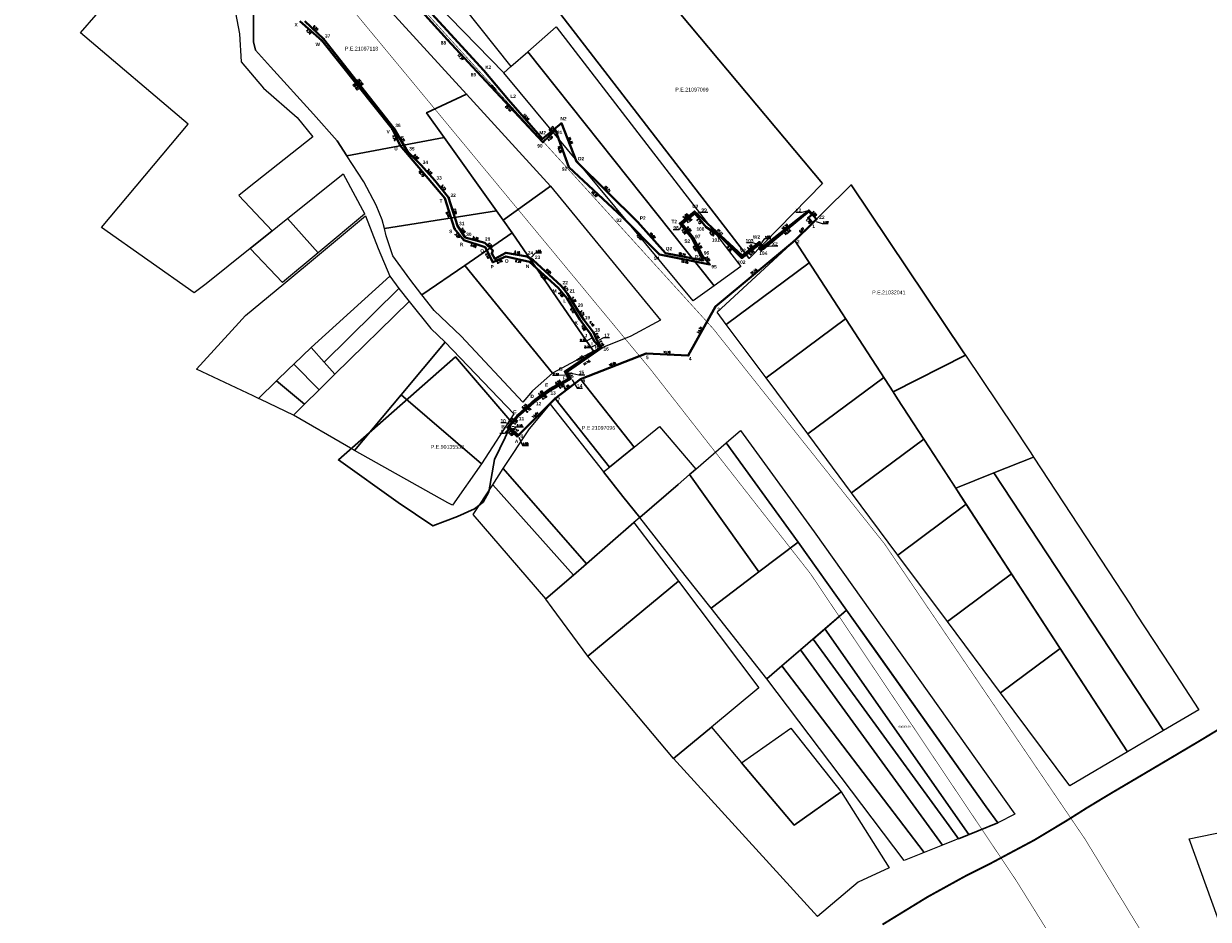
# Model space of a CAD drawing. Header units: metres. Extents: x 347609 to 404409, y 8548087 to 8605413.
# Tile 17 of 46: x 373682 to 373993, y 8561975 to 8562211. Entities that reach past the tile are written whole.
import ezdxf
from ezdxf import colors
from ezdxf.entities.mleader import LeaderData, LeaderLine
from ezdxf.enums import TextEntityAlignment as Align
from ezdxf.math import Vec2, Vec3

# ---------------------------------------------------------------- set-up
doc = ezdxf.new("R2010")
doc.units = ezdxf.units.M
doc.linetypes.add('ACAD_ISO02W100', pattern=[15, 12, -3])
for name, color, linetype in [('00_TEXTO', 7, 'Continuous'), ('manzanas', 2, 'Continuous'), ('Predios Rurales', 90, 'Continuous'), ('VERTICES', 244, 'Continuous'), ('ZR_LIMA_PSAD56_A_WGS84', 210, 'Continuous')]:
    doc.layers.add(name, color=color, linetype=linetype)
for name, color, linetype, lineweight in [('02. FAJA MARGINAL', 5, 'ACAD_ISO02W100', 0), ('DISTANCIA', 7, 'Continuous', 9), ('Red vial nacional', 242, 'Continuous', 40)]:
    doc.layers.add(name, color=color, linetype=linetype, lineweight=lineweight)
doc.layers.add('LIMITES CONSTRUCTIVO 2', color=40, linetype='Continuous', true_color=0xffbf00)
doc.styles.add('MtXpl_MS_Shell_Dlg_2', font='txt')
doc.styles.add('ROMANS', font='romans.shx')
doc.styles.get("Standard").update_dxf_attribs({"font": 'simplex.shx'})
doc.styles.add('VERTICES', font='sanssb__.ttf')

# ---------------------------------------------------------------- blocks, each defined once
blk = doc.blocks.new('A$Cc328417d')
at = {"layer": 'VERTICES', "color": 6}
for centre in [(373759.89, 8562206.59), (373802.54, 8562198.72), (373809.04, 8562191.02), (373822.94, 8562184.83), (373778.48, 8562183.26), (373817.93, 8562180.73), (373780.55, 8562178.98), (373826.89, 8562174.79), (373792.3, 8562165.14), (373857.97, 8562161.65), (373888.02, 8562161.9), (373843.07, 8562158.86), (373890.01, 8562159.59), (373794.85, 8562157.1), (373854.09, 8562158.45), (373797.26, 8562154.08), (373857.22, 8562154.65), (373875, 8562153.59), (373876.05, 8562152.41), (373884.3, 8562154), (373802.85, 8562152.2), (373808.35, 8562149.81), (373850.3, 8562150.68), (373870.53, 8562150.03), (373804.91, 8562148.26), (373814.57, 8562148.41), (373860.25, 8562148.75), (373822.11, 8562141.52), (373824.5, 8562138.72), (373863.47, 8562136.59), (373827.79, 8562133.23), (373830.52, 8562129.5), (373831.67, 8562127.44), (373833.14, 8562125.83), (373845.23, 8562124.25), (373856.32, 8562123.73), (373823.82, 8562119.52), (373824.82, 8562117.63), (373827.99, 8562117.53), (373816.06, 8562112.11), (373819.85, 8562114.84), (373821.31, 8562112.45), (373811.44, 8562108.04), (373808.74, 8562104.76), (373811.33, 8562102.43), (373811.69, 8562102.78)]:
    blk.add_circle(centre, 0.15, dxfattribs=at)
at = {"layer": 'DISTANCIA', "style": 'ROMANS'}
for s, rotation, p in [('7.72', 318.4336, (373756.44, 8562208.89)), ('29.83', 308.5466, (373768.85, 8562194.39)), ('10.08', 310.1661, (373805.03, 8562194.22)), ('13.59', 310.83, (373813.69, 8562186.48)), ('6.47', 39.2905, (373820.31, 8562183.43)), ('4.76', 295.8381, (373778.94, 8562180.93)), ('10.79', 291.5018, (373825.32, 8562180.32)), ('18.15', 310.3382, (373786.08, 8562171.58)), ('22.71', 315.4334, (373835.08, 8562167.54)), ('3.05', 310.7202, (373889.49, 8562161.1)), ('8.44', 287.5623, (373793.06, 8562160.79)), ('5.03', 39.548, (373855.57, 8562160.46)), ('3.87', 308.6401, (373795.57, 8562155.2)), ('10.92', 311.4688, (373846.93, 8562155.34)), ('4.92', 309.3684, (373855.16, 8562156.26)), ('17.11', 317.2094, (373864.63, 8562156.26)), ('15.27', 38.4428, (373881.71, 8562157.62)), ('5.90', 341.3984, (373799.82, 8562152.58)), ('6.64', 297.2359, (373858.07, 8562151.84)), ('5.72', 38.505, (373872.51, 8562152.34)), ('4.44', 297.5794, (373803.37, 8562149.87)), ('10.14', 349.0122, (373854.66, 8562150.42)), ('3.78', 24.2241, (373806.65, 8562148.4)), ('6.37', 347.3329, (373811.57, 8562148.47)), ('10.22', 317.595, (373818.09, 8562144.34)), ('3.68', 310.4182, (373822.83, 8562139.77)), ('6.41', 300.9445, (373825.81, 8562135.44)), ('4.62', 306.1643, (373828.76, 8562130.93)), ('11.25', 34.0954, (373827.83, 8562123)), ('5.70', 29.2962, (373822.03, 8562116.72)), ('4.67', 35.8095, (373817.49, 8562113.93)), ('6.15', 41.4087, (373813.21, 8562110.39)), ('4.25', 50.4897, (373809.59, 8562106.71)), ('3.49', 318.0437, (373809.56, 8562103.19))]:
    blk.add_text(s, height=0.5, rotation=rotation, dxfattribs=at).set_placement(p, align=Align.MIDDLE)
for s, p in [('1.32', (373892.45, 8562158.77)), ('1.58', (373877.19, 8562154.86)), ('2.36', (373828.58, 8562127.77)), ('2.18', (373829.75, 8562126.02)), ('2.14', (373821.45, 8562118.81)), ('0.50', (373813.53, 8562100.46))]:
    blk.add_text(s, height=0.5, dxfattribs=at).set_placement(p, align=Align.MIDDLE)
at = {"layer": 'VERTICES', "style": 'VERTICES'}
for s, p in [('X', (373753.17, 8562210.77)), ('W', (373758.85, 8562205.6)), ('K2', (373803.7, 8562199.59)), ('L2', (373810.26, 8562191.95)), ('N2', (373823.51, 8562186.05)), ('V', (373777.38, 8562182.62)), ('M2', (373818.01, 8562182.36)), ('U', (373779.45, 8562178.14)), ('O2', (373828.08, 8562175.53)), ('T', (373791.28, 8562164.39)), ('U2', (373858.16, 8562162.98)), ('Y2', (373885.28, 8562161.96)), ('P2', (373844.34, 8562159.89)), ('T2', (373852.62, 8562158.99)), ('Z2', (373891.45, 8562160.11)), ('S', (373793.82, 8562156.38)), ('W2', (373874.25, 8562154.93)), ('R', (373796.69, 8562152.94)), ('S2', (373856.03, 8562153.83)), ('X2', (373879.07, 8562153.1)), ('Q', (373802.09, 8562151.14)), ('Q2', (373851.21, 8562151.74)), ('R2', (373858.83, 8562149.66)), ('V2', (373870.68, 8562151.36)), ('P', (373804.72, 8562147.08)), ('O', (373808.55, 8562148.6)), ('N', (373814.04, 8562147.19)), ('M', (373821.18, 8562140.71)), ('L', (373823.82, 8562138.07)), ('K', (373826.87, 8562132.31)), ('J', (373829.45, 8562128.94)), ('I', (373831, 8562126.83)), ('H', (373832.14, 8562125.95)), ('G', (373822.74, 8562120.17)), ('F', (373823.78, 8562117.82)), ('E', (373819.06, 8562115.94)), ('D', (373815.27, 8562112.98)), ('C', (373810.7, 8562108.96)), ('B', (373807.61, 8562105.02)), ('A', (373811.15, 8562101.15))]:
    blk.add_text(s, height=0.9, dxfattribs=at).set_placement(p, align=Align.MIDDLE)
at = {"layer": '00_TEXTO', "color": 0, "lineweight": 9}
ml = blk.add_multileader_mtext('Standard', dxfattribs=at)
ml.set_content('')
ml.set_leader_properties()
ml.build(insert=Vec2(0, 0))
ml.multileader.update_dxf_attribs({"text_right_attachment_type": 6, "dogleg_length": 3, "arrow_head_size": 0.3})
ctx = ml.context
ctx.base_point, ctx.char_height, ctx.arrow_head_size, ctx.landing_gap_size, ctx.plane_origin = Vec3(373884.58, 8562161.39), 0.009, 0.3, 0.0045, Vec3(373887.48, 8562156.43)
ctx.right_attachment, ctx.text_align_type = 6, 2
notes = []
notes.append((ctx, [(0, (1, 1, 0), (373886.15, 8562161.39), (-1, 0), 1.56, [(0, [(373887.78, 8562161.81)], 0, [])])]))
ctx.mtext.insert, ctx.mtext.text_direction, ctx.mtext.rotation, ctx.mtext.alignment, ctx.mtext.flow_direction = Vec3(373884.58, 8562161.38), Vec3(-1, 0), 3.141593, 3, 5
ml = blk.add_multileader_mtext('Standard', dxfattribs=at)
ml.set_content('')
ml.set_leader_properties()
ml.build(insert=Vec2(0, 0))
ml.multileader.update_dxf_attribs({"text_right_attachment_type": 6, "dogleg_length": 3, "arrow_head_size": 0.3})
ctx = ml.context
ctx.base_point, ctx.char_height, ctx.arrow_head_size, ctx.landing_gap_size, ctx.plane_origin = Vec3(373893.13, 8562158.45), 0.009, 0.3, 0.0045, Vec3(373889.37, 8562153.72)
ctx.right_attachment = 6
notes.append((ctx, [(1, (1, 1, 0), (373891.57, 8562158.45), (1, 0), 1.56, [(0, [(373889.67, 8562159.1)], 0, [])])]))
ctx.mtext.insert, ctx.mtext.text_direction, ctx.mtext.rotation, ctx.mtext.flow_direction = Vec3(373893.14, 8562158.44), Vec3(-1, 0), 3.141593, 5
ml = blk.add_multileader_mtext('Standard', dxfattribs=at)
ml.set_content('')
ml.set_leader_properties()
ml.build(insert=Vec2(0, 0))
ml.multileader.update_dxf_attribs({"text_right_attachment_type": 6, "dogleg_length": 3, "arrow_head_size": 0.3})
ctx = ml.context
ctx.base_point, ctx.char_height, ctx.arrow_head_size, ctx.landing_gap_size, ctx.plane_origin = Vec3(373878.01, 8562154.54), 0.009, 0.3, 0.0045, Vec3(373875.23, 8562147.75)
ctx.right_attachment = 6
notes.append((ctx, [(1, (1, 1, 0), (373876.45, 8562154.54), (1, 0), 1.56, [(0, [(373875.53, 8562153.13)], 0, [])])]))
ctx.mtext.insert, ctx.mtext.text_direction, ctx.mtext.rotation, ctx.mtext.flow_direction = Vec3(373878.02, 8562154.53), Vec3(-1, 0), 3.141593, 5
ml = blk.add_multileader_mtext('Standard', dxfattribs=at)
ml.set_content('')
ml.set_leader_properties()
ml.build(insert=Vec2(0, 0))
ml.multileader.update_dxf_attribs({"text_right_attachment_type": 6, "dogleg_length": 3, "arrow_head_size": 0.3})
ctx = ml.context
ctx.base_point, ctx.char_height, ctx.arrow_head_size, ctx.landing_gap_size, ctx.plane_origin = Vec3(373879.88, 8562152.59), 0.009, 0.3, 0.0045, Vec3(373875.96, 8562147.03)
ctx.right_attachment = 6
notes.append((ctx, [(1, (1, 1, 0), (373878.32, 8562152.59), (1, 0), 1.56, [(0, [(373876.26, 8562152.41)], 0, [])])]))
ctx.mtext.insert, ctx.mtext.text_direction, ctx.mtext.rotation, ctx.mtext.flow_direction = Vec3(373879.89, 8562152.58), Vec3(-1, 0), 3.141593, 5
ml = blk.add_multileader_mtext('Standard', dxfattribs=at)
ml.set_content('')
ml.set_leader_properties()
ml.build(insert=Vec2(0, 0))
ml.multileader.update_dxf_attribs({"text_right_attachment_type": 6, "dogleg_length": 3, "arrow_head_size": 0.3})
ctx = ml.context
ctx.base_point, ctx.char_height, ctx.arrow_head_size, ctx.landing_gap_size, ctx.plane_origin = Vec3(373827.81, 8562127.45), 0.009, 0.3, 0.0045, Vec3(373830.74, 8562122.96)
ctx.right_attachment, ctx.text_align_type = 6, 2
notes.append((ctx, [(0, (1, 1, 0), (373829.38, 8562127.45), (-1, 0), 1.56, [(0, [(373831.04, 8562128.34)], 0, [])])]))
ctx.mtext.insert, ctx.mtext.text_direction, ctx.mtext.rotation, ctx.mtext.alignment, ctx.mtext.flow_direction = Vec3(373827.81, 8562127.44), Vec3(-1, 0), 3.141593, 3, 5
ml = blk.add_multileader_mtext('Standard', dxfattribs=at)
ml.set_content('')
ml.set_leader_properties()
ml.build(insert=Vec2(0, 0))
ml.multileader.update_dxf_attribs({"text_right_attachment_type": 6, "dogleg_length": 3, "arrow_head_size": 0.3})
ctx = ml.context
ctx.base_point, ctx.char_height, ctx.arrow_head_size, ctx.landing_gap_size, ctx.plane_origin = Vec3(373828.95, 8562125.71), 0.009, 0.3, 0.0045, Vec3(373831.89, 8562121.23)
ctx.right_attachment, ctx.text_align_type = 6, 2
notes.append((ctx, [(0, (1, 1, 0), (373830.52, 8562125.72), (-1, 0), 1.56, [(0, [(373832.19, 8562126.61)], 0, [])])]))
ctx.mtext.insert, ctx.mtext.text_direction, ctx.mtext.rotation, ctx.mtext.alignment, ctx.mtext.flow_direction = Vec3(373828.96, 8562125.71), Vec3(-1, 0), 3.141593, 3, 5
ml = blk.add_multileader_mtext('Standard', dxfattribs=at)
ml.set_content('')
ml.set_leader_properties()
ml.build(insert=Vec2(0, 0))
ml.multileader.update_dxf_attribs({"text_right_attachment_type": 6, "dogleg_length": 3, "arrow_head_size": 0.3})
ctx = ml.context
ctx.base_point, ctx.char_height, ctx.arrow_head_size, ctx.landing_gap_size, ctx.plane_origin = Vec3(373820.58, 8562118.47), 0.009, 0.3, 0.0045, Vec3(373823.87, 8562113.22)
ctx.right_attachment, ctx.text_align_type = 6, 2
notes.append((ctx, [(0, (1, 1, 0), (373822.15, 8562118.48), (-1, 0), 1.56, [(0, [(373824.17, 8562118.6)], 0, [])])]))
ctx.mtext.insert, ctx.mtext.text_direction, ctx.mtext.rotation, ctx.mtext.alignment, ctx.mtext.flow_direction = Vec3(373820.58, 8562118.47), Vec3(-1, 0), 3.141593, 3, 5
ml = blk.add_multileader_mtext('Standard', dxfattribs=at)
ml.set_content('')
ml.set_leader_properties()
ml.build(insert=Vec2(0, 0))
ml.multileader.update_dxf_attribs({"text_right_attachment_type": 6, "dogleg_length": 3, "arrow_head_size": 0.3})
ctx = ml.context
ctx.base_point, ctx.char_height, ctx.arrow_head_size, ctx.landing_gap_size, ctx.plane_origin = Vec3(373814.28, 8562100.07), 0.009, 0.3, 0.0045, Vec3(373811.29, 8562096.92)
ctx.right_attachment = 6
notes.append((ctx, [(1, (1, 1, 0), (373812.72, 8562100.07), (1, 0), 1.56, [(0, [(373811.59, 8562102.55)], 0, [])])]))
ctx.mtext.insert, ctx.mtext.text_direction, ctx.mtext.rotation, ctx.mtext.flow_direction = Vec3(373814.29, 8562100.07), Vec3(-1, 0), 3.141593, 5
for ctx, leaders in notes:
    for number, flags, end, landing, length, lines in leaders:
        leader = LeaderData()
        leader.index, (leader.has_last_leader_line, leader.has_dogleg_vector, leader.attachment_direction) = number, flags
        leader.last_leader_point, leader.dogleg_vector, leader.dogleg_length = Vec3(end), Vec3(landing), length
        for number, points, colour, breaks in lines:
            line = LeaderLine()
            line.index, line.vertices, line.color, line.breaks = number, Vec3.list(points), colors.encode_raw_color(colour), breaks
            leader.lines.append(line)
        ctx.leaders.append(leader)

msp = doc.modelspace()

# ---------------------------------------------------------------- linework, layer by layer
at = {"layer": '02. FAJA MARGINAL', "color": 5, "true_color": 0x0000ff, "const_width": 0.15}
for points in [[(373696.32, 8562324.98), (373784.82, 8562216.74), (373862.86, 8562130.79), (373907.95, 8562074.13), (373960.75, 8561996.35), (374023.52, 8561893.19), (374126.54, 8561754.59), (374173.6, 8561585.97), (374202.08, 8561499.92), (374240.17, 8561401.95), (374277.6, 8561280.19), (374325.11, 8561183.09), (374358.83, 8561043.57), (374419.95, 8560902.47), (374526.7, 8560881.67), (374634.93, 8560876.84), (374729.39, 8560845.9), (374825.05, 8560818.75), (374868.52, 8560793.9), (374891.75, 8560717)], [(373681.58, 8562311.93), (373754.15, 8562231.46), (373846.39, 8562120.08), (373888.58, 8562066.14), (373942.51, 8561985.65), (374020.69, 8561860), (374098.04, 8561752.74), (374120.11, 8561652.14), (374147.6, 8561511.92), (374187.47, 8561414.09), (374238.46, 8561238.08), (374274.46, 8561177.07), (374292.49, 8561039.05), (374350.54, 8560953.9), (374340.45, 8560881.04), (374396.08, 8560847.4), (374523.7, 8560835.67), (374664.05, 8560804.4), (374723.68, 8560775.66), (374805.5, 8560775.88), (374828.41, 8560707.02)]]:
    msp.add_lwpolyline(points, dxfattribs=at)
at = {"layer": 'LIMITES CONSTRUCTIVO 2', "lineweight": 40, "ltscale": 30, "flags": 128}
msp.add_lwpolyline([(373769.46, 8562234.88), (373802.54, 8562198.72), (373809.04, 8562191.02), (373817.93, 8562180.73), (373822.94, 8562184.83), (373826.89, 8562174.79), (373843.07, 8562158.86), (373850.3, 8562150.68), (373860.25, 8562148.75), (373857.22, 8562154.65), (373854.09, 8562158.45), (373857.97, 8562161.65), (373870.53, 8562150.03), (373875, 8562153.59), (373876.05, 8562152.41), (373888.02, 8562161.9), (373890.01, 8562159.59), (373889.05, 8562158.68), (373884.3, 8562153.99), (373863.47, 8562136.59), (373856.32, 8562123.73), (373845.23, 8562124.25), (373827.99, 8562117.53), (373821.31, 8562112.45), (373811.69, 8562102.78), (373811.33, 8562102.43), (373808.74, 8562104.76), (373811.44, 8562108.04), (373816.06, 8562112.11), (373819.85, 8562114.84), (373824.82, 8562117.63), (373823.82, 8562119.52), (373833.14, 8562125.83), (373831.67, 8562127.44), (373830.52, 8562129.5), (373827.79, 8562133.23), (373824.5, 8562138.72), (373822.11, 8562141.52), (373814.57, 8562148.41), (373808.35, 8562149.81), (373804.91, 8562148.26), (373802.85, 8562152.2), (373797.26, 8562154.08), (373794.85, 8562157.1), (373792.3, 8562165.14), (373780.55, 8562178.98), (373778.48, 8562183.26), (373759.89, 8562206.59), (373754.11, 8562211.71)], dxfattribs=at)
at = {"layer": 'LIMITES CONSTRUCTIVO 2', "color": 144, "lineweight": 40, "ltscale": 30, "flags": 128}
msp.add_lwpolyline([(373777.82, 8562223.64), (373793.02, 8562206.8), (373800.74, 8562198.45), (373818.09, 8562179.85), (373821.37, 8562183.02), (373824.87, 8562173.28), (373839.04, 8562160.14), (373848.78, 8562150.27), (373861.98, 8562147.69), (373860.03, 8562149.99), (373857.58, 8562154.79), (373854.67, 8562158.4), (373858, 8562161.08), (373861.06, 8562157.47), (373864.61, 8562155.11), (373870.4, 8562149.37), (373874.93, 8562152.97), (373876.05, 8562151.75), (373888.05, 8562161.64), (373888.77, 8562160.78), (373887.83, 8562159.97), (373889.05, 8562158.68), (373884.3, 8562153.99), (373863.47, 8562136.59), (373856.32, 8562123.73), (373845.23, 8562124.25), (373827.99, 8562117.53), (373821.31, 8562112.45), (373811.69, 8562102.78), (373809.33, 8562104.9), (373809.64, 8562105.58), (373811.56, 8562107.76), (373816.25, 8562111.8), (373820.12, 8562114.58), (373825.35, 8562117.56), (373824.44, 8562119.47), (373833.62, 8562125.79), (373832.37, 8562127.6), (373831.42, 8562129.82), (373828.84, 8562133.13), (373826.84, 8562136.29), (373824.59, 8562139.98), (373822.85, 8562142.06), (373815.54, 8562148.8), (373813.98, 8562149.78), (373808.32, 8562150.79), (373805.45, 8562149.14), (373804.64, 8562150.53), (373804.9, 8562151.36), (373802.82, 8562153.36), (373797.62, 8562154.77), (373795.59, 8562157.85), (373793.28, 8562165.3), (373789.67, 8562169.75), (373786.07, 8562173.81), (373782.5, 8562177.44), (373778.89, 8562183.59), (373760.4, 8562207.08), (373755.42, 8562211.75)], dxfattribs=at)
at = {"layer": 'Predios Rurales', "lineweight": 0}
for points in [[(373792.14, 8562181.09), (373766.52, 8562176.26), (373763.94, 8562180.23), (373757.75, 8562187.2), (373746.42, 8562199.71), (373742.48, 8562204.12), (373741.98, 8562206.24), (373741.95, 8562215.18), (373739.58, 8562219.52), (373737.17, 8562222.49), (373735.36, 8562223.88), (373731.61, 8562226.88), (373740.41, 8562232.53), (373753.79, 8562240.96), (373798.02, 8562192.53), (373787.49, 8562187.6)], [(373872.35, 8562149.26), (373815.97, 8562222.41), (373832.85, 8562237.44), (373854.32, 8562213.45), (373891.64, 8562169)], [(373726.39, 8562140.21), (373701.94, 8562157.43), (373724.76, 8562184.63), (373696.45, 8562208.62), (373704.73, 8562218.24), (373720.1, 8562236.1), (373733.83, 8562219.37), (373737.2, 8562213.9), (373738.25, 8562208.42), (373738.67, 8562201.05), (373744.56, 8562194.11), (373753.4, 8562186.32), (373757.55, 8562181.3), (373740.8, 8562168.04), (373738.14, 8562165.85), (373746.84, 8562156.53), (373741.08, 8562151.9), (373729.53, 8562142.61)], [(373807.78, 8562198.11), (373775.8, 8562230.97), (373781.12, 8562235.69), (373809.68, 8562199.77)], [(373863.11, 8562142.08), (373814.07, 8562203.61), (373821.59, 8562210.2), (373870.16, 8562147.18)], [(373857.61, 8562138.09), (373807.78, 8562198.11), (373809.68, 8562199.77), (373814.07, 8562203.61), (373863.11, 8562142.08)], [(373805.89, 8562161.81), (373792.14, 8562181.09), (373787.49, 8562187.6), (373798.02, 8562192.53), (373820.08, 8562168.32), (373807.65, 8562159.35)], [(373805.89, 8562161.81), (373776.37, 8562157.11), (373775.79, 8562159.43), (373774.21, 8562163.26), (373770.99, 8562169.41), (373766.52, 8562176.26), (373792.14, 8562181.09)], [(373758.97, 8562150.76), (373758.96, 8562150.75), (373750.93, 8562159.82), (373765.5, 8562171.53), (373771.2, 8562160.92), (373771.18, 8562160.91)], [(373831.36, 8562124.91), (373809.96, 8562155.99), (373807.65, 8562159.35), (373820.08, 8562168.32), (373848.97, 8562133.05), (373841.24, 8562128.86)], [(373910.19, 8562114.18), (373884.3, 8562154), (373899.12, 8562168.66), (373928.58, 8562124.72), (373929.19, 8562123.81)], [(373786.27, 8562139.69), (373783.05, 8562143.83), (373778.58, 8562150), (373776.84, 8562155.23), (373776.37, 8562157.11), (373805.89, 8562161.81), (373807.65, 8562159.35), (373809.96, 8562155.99), (373797.52, 8562147.43)], [(373743.25, 8562112.43), (373741.89, 8562113.08), (373727, 8562120.17), (373738.13, 8562132.35), (373739.85, 8562134.23), (373749.9, 8562142.58), (373759.29, 8562150.38), (373771.44, 8562160.48), (373774.71, 8562151.88), (373777.82, 8562144.59), (373757.08, 8562125.87), (373752.56, 8562121.48), (373751.17, 8562120.13), (373748.01, 8562117.05)], [(373749.58, 8562142.96), (373749.56, 8562142.94), (373741.08, 8562151.9), (373746.84, 8562156.53), (373749.64, 8562158.78), (373750.93, 8562159.82), (373758.96, 8562150.75)], [(373820.63, 8562119.07), (373797.52, 8562147.43), (373809.96, 8562155.99), (373831.36, 8562124.91)], [(373888.12, 8562148.13), (373866.31, 8562131.89), (373863.9, 8562135.14), (373884.3, 8562154)], [(373796.54, 8562128.8), (373789.48, 8562135.56), (373786.27, 8562139.69), (373797.52, 8562147.43), (373820.63, 8562119.07), (373815.31, 8562114.4), (373812.84, 8562111.48)], [(373897.69, 8562133.39), (373876.78, 8562117.84), (373866.31, 8562131.89), (373888.12, 8562148.13)], [(373760.57, 8562122.02), (373757.08, 8562125.87), (373777.82, 8562144.59), (373780.19, 8562141.36)], [(373763.39, 8562118.78), (373760.57, 8562122.02), (373780.19, 8562141.36), (373782.86, 8562137.91)], [(373766.4, 8562099.93), (373752.51, 8562108.03), (373752.48, 8562108.06), (373755.4, 8562110.92), (373759.25, 8562114.71), (373763.39, 8562118.78), (373782.86, 8562137.91), (373788.58, 8562130.83), (373792.37, 8562127.23), (373780.78, 8562113.39), (373768.49, 8562098.71)], [(373907.72, 8562117.97), (373887.74, 8562103.11), (373876.78, 8562117.84), (373897.69, 8562133.39)], [(373759.25, 8562114.71), (373752.56, 8562121.48), (373757.08, 8562125.87), (373760.57, 8562122.02), (373763.39, 8562118.78)], [(373801.89, 8562095.23), (373780.78, 8562113.39), (373792.37, 8562127.23), (373810.46, 8562108.35)], [(373755.4, 8562110.92), (373748.01, 8562117.05), (373751.17, 8562120.13), (373752.56, 8562121.48), (373759.25, 8562114.71)], [(373926.66, 8562088.86), (373911.39, 8562112.33), (373910.19, 8562114.18), (373929.19, 8562123.81), (373942.08, 8562104.58), (373945.54, 8562099.42), (373946.39, 8562098.12), (373947.15, 8562096.96), (373936.7, 8562092.83)], [(373752.48, 8562108.06), (373752.46, 8562108.04), (373743.86, 8562112.14), (373743.25, 8562112.43), (373748.01, 8562117.05), (373755.4, 8562110.92)], [(373835.58, 8562094.37), (373821.31, 8562112.45), (373827.99, 8562117.53), (373842.04, 8562099.6)], [(373918.27, 8562101.75), (373899.27, 8562087.61), (373887.74, 8562103.11), (373907.72, 8562117.97), (373910.19, 8562114.18), (373911.39, 8562112.33)], [(373794.29, 8562084.31), (373793.1, 8562084.98), (373768.49, 8562098.71), (373780.78, 8562113.39), (373801.89, 8562095.23)], [(373829.55, 8562068.94), (373807.65, 8562093.99), (373814.54, 8562104.41), (373819.99, 8562110.89), (373834.01, 8562093.13), (373834.03, 8562093.11), (373839.12, 8562086.66), (373843.53, 8562081.06), (373842.02, 8562079.75)], [(373839.12, 8562086.66), (373834.03, 8562093.11), (373835.58, 8562094.37), (373842.04, 8562099.6), (373848.75, 8562105.04), (373858.26, 8562093.84), (373857.08, 8562092.81), (373856.62, 8562092.41), (373853.62, 8562089.81), (373843.53, 8562081.06)], [(373934.71, 8562005), (373897.93, 8562056.69), (373885.21, 8562074.57), (373866.24, 8562100.75), (373870.02, 8562104.03), (373889.39, 8562077.32), (373942.24, 8562003.05), (373937.75, 8562000.74)], [(373874.91, 8562066.79), (373856.62, 8562092.41), (373857.08, 8562092.81), (373858.26, 8562093.84), (373866.24, 8562100.75), (373885.21, 8562074.57)], [(373929.43, 8562084.59), (373911.47, 8562071.21), (373899.27, 8562087.61), (373918.27, 8562101.75)], [(373981.28, 8562025.01), (373936.7, 8562092.83), (373947.15, 8562096.96), (373972.59, 8562058.09), (373974.16, 8562055.7), (373983.25, 8562041.81), (373990.64, 8562030.51)], [(373826.1, 8562065.95), (373804.93, 8562089.67), (373807.65, 8562093.99), (373829.55, 8562068.94)], [(373873.76, 8562065.92), (373862.3, 8562057.27), (373855.54, 8562065.84), (373843.53, 8562081.06), (373853.62, 8562089.81), (373856.62, 8562092.41), (373874.91, 8562066.79)], [(373971.8, 8562019.43), (373927.86, 8562087.01), (373926.66, 8562088.86), (373936.7, 8562092.83), (373981.28, 8562025.01)], [(373818.84, 8562059.66), (373799.7, 8562081.9), (373804.93, 8562089.67), (373826.1, 8562065.95)], [(373941.33, 8562066.29), (373924.47, 8562053.74), (373911.47, 8562071.21), (373929.43, 8562084.59)], [(373829.88, 8562044.64), (373820.54, 8562057.35), (373818.89, 8562059.6), (373818.84, 8562059.66), (373826.1, 8562065.95), (373829.55, 8562068.94), (373842.02, 8562079.75), (373853.7, 8562064.32)], [(373876.97, 8562038.68), (373862.3, 8562057.27), (373873.76, 8562065.92), (373874.91, 8562066.79), (373885.21, 8562074.57), (373897.93, 8562056.69), (373892.22, 8562051.78), (373885.85, 8562046.3), (373880.91, 8562042.07)], [(373954.13, 8562046.6), (373938.46, 8562034.95), (373924.47, 8562053.74), (373941.33, 8562066.29)], [(373852.46, 8562017.65), (373835.9, 8562037.45), (373829.88, 8562044.64), (373853.7, 8562064.32), (373874.87, 8562036.29), (373862.39, 8562025.91)], [(373930.14, 8561997.68), (373892.22, 8562051.78), (373897.93, 8562056.69), (373934.71, 8562005), (373937.75, 8562000.74)], [(373923.18, 8561994.89), (373885.85, 8562046.3), (373892.22, 8562051.78), (373930.14, 8561997.68)], [(373971.8, 8562019.43), (373956.65, 8562010.51), (373938.46, 8562034.95), (373954.13, 8562046.6)], [(373918.35, 8561992.95), (373880.91, 8562042.07), (373885.85, 8562046.3), (373923.18, 8561994.89)], [(373913.11, 8561990.84), (373876.97, 8562038.68), (373880.91, 8562042.07), (373918.35, 8561992.95)], [(373890.32, 8561976.07), (373852.46, 8562017.65), (373862.39, 8562025.91), (373870.28, 8562016.56), (373884.17, 8562000.11), (373896.56, 8562008.88), (373909.12, 8561988.95), (373901.02, 8561985.1)], [(373884.17, 8562000.11), (373870.28, 8562016.56), (373883.31, 8562025.62), (373896.56, 8562008.88)], [(374024.53, 8561895.68), (373988.05, 8561996.52), (374001.27, 8561999.26), (374028.35, 8561902.79), (374029.35, 8561899.25)]]:
    msp.add_lwpolyline(points, close=True, dxfattribs=at)
at = {"layer": 'Red vial nacional', "transparency": 33554623, "const_width": 0.5}
msp.add_lwpolyline([(373907.4, 8561973.98), (373919.24, 8561981.24), (373928.97, 8561986.61), (373935.93, 8561990.12), (373947.35, 8561996.22), (373956.04, 8562001.45), (373961.18, 8562004.7), (373967.51, 8562008.52), (373974.87, 8562012.86), (373982.37, 8562017.3), (373990.31, 8562022.01), (373998.89, 8562027.19)], dxfattribs=at)
at = {"layer": 'VERTICES', "color": 6}
for centre in [(373760.4, 8562207.08), (373793.02, 8562206.8), (373800.74, 8562198.45), (373778.89, 8562183.59), (373821.37, 8562183.02), (373782.5, 8562177.44), (373818.09, 8562179.85), (373786.07, 8562173.81), (373824.87, 8562173.28), (373789.67, 8562169.75), (373793.28, 8562165.3), (373888.05, 8562161.64), (373839.04, 8562160.14), (373858, 8562161.08), (373887.83, 8562159.97), (373888.77, 8562160.78), (373889.05, 8562158.68), (373795.59, 8562157.85), (373854.67, 8562158.4), (373861.06, 8562157.47), (373797.62, 8562154.77), (373802.82, 8562153.36), (373857.58, 8562154.79), (373864.61, 8562155.11), (373874.93, 8562152.97), (373884.3, 8562153.99), (373804.64, 8562150.53), (373804.9, 8562151.36), (373805.45, 8562149.14), (373808.32, 8562150.79), (373813.98, 8562149.78), (373848.78, 8562150.27), (373860.03, 8562149.99), (373870.4, 8562149.37), (373876.05, 8562151.75), (373815.54, 8562148.8), (373861.98, 8562147.69), (373822.85, 8562142.06), (373824.59, 8562139.98), (373826.84, 8562136.29), (373863.47, 8562136.59), (373828.84, 8562133.13), (373831.42, 8562129.82), (373832.37, 8562127.6), (373833.62, 8562125.79), (373845.23, 8562124.25), (373856.32, 8562123.73), (373824.44, 8562119.47), (373825.35, 8562117.56), (373827.99, 8562117.53), (373816.25, 8562111.8), (373820.12, 8562114.58), (373821.31, 8562112.45), (373809.64, 8562105.58), (373811.56, 8562107.76), (373809.33, 8562104.9), (373811.69, 8562102.78)]:
    msp.add_circle(centre, 0.15, dxfattribs=at)
at = {"layer": 'ZR_LIMA_PSAD56_A_WGS84', "linetype": 'Continuous', "lineweight": 30, "flags": 128}
for points in [[(373792.14, 8562181.09), (373766.52, 8562176.26), (373763.94, 8562180.23), (373757.75, 8562187.2), (373746.42, 8562199.71), (373742.48, 8562204.12), (373741.98, 8562206.24), (373741.95, 8562215.18), (373739.58, 8562219.53), (373737.17, 8562222.49), (373735.36, 8562223.88), (373731.61, 8562226.88), (373740.41, 8562232.53), (373753.79, 8562240.96), (373798.02, 8562192.53), (373787.49, 8562187.6), (373792.14, 8562181.09)], [(373891.64, 8562169), (373872.35, 8562149.26), (373815.97, 8562222.41), (373832.85, 8562237.44), (373854.32, 8562213.45), (373891.64, 8562169)], [(373929.19, 8562123.81), (373910.19, 8562114.18), (373884.3, 8562154), (373899.12, 8562168.66), (373928.58, 8562124.72), (373929.19, 8562123.81)], [(373795.63, 8562081.4), (373789.13, 8562078.9), (373780.02, 8562085.02), (373764.29, 8562096.26), (373795.13, 8562123.37), (373809.87, 8562106.12), (373808.11, 8562102.14), (373805.37, 8562096.39), (373803.87, 8562087.89), (373802.37, 8562085.14), (373800.12, 8562083.4), (373795.63, 8562081.4)], [(373842.04, 8562099.6), (373835.58, 8562094.37), (373821.31, 8562112.45), (373827.99, 8562117.53), (373842.04, 8562099.6)], [(373937.75, 8562000.74), (373927.39, 8561996.58), (373924.96, 8561999.92), (373889.13, 8562049.12), (373897.94, 8562056.68), (373905.18, 8562046.5), (373934.71, 8562005), (373937.75, 8562000.74)]]:
    msp.add_lwpolyline(points, close=True, dxfattribs=at)

# ---------------------------------------------------------------- block references
at = {"layer": 'manzanas'}
msp.add_blockref('A$Cc328417d', (0, 0), dxfattribs=at)

# ---------------------------------------------------------------- texts
at = {"layer": 'DISTANCIA', "style": 'ROMANS'}
for s, rotation, p in [('6.83', 316.847, (373758.31, 8562209.9)), ('11.37', 312.7424, (373796.38, 8562202.23)), ('29.89', 308.2077, (373770.07, 8562195.69)), ('25.44', 313.0014, (373808.95, 8562188.7)), ('7.14', 300.4624, (373781.25, 8562180.76)), ('4.56', 44.0395, (373820.01, 8562180.83)), ('10.35', 289.7672, (373822.47, 8562177.98)), ('5.09', 314.5303, (373784.76, 8562176.01)), ('5.43', 311.5031, (373788.33, 8562172.13)), ('5.73', 309.0893, (373791.94, 8562167.95)), ('19.32', 317.1699, (373831.59, 8562166.21)), ('7.80', 287.2342, (373794.99, 8562161.73)), ('4.28', 38.7594, (373856.58, 8562159.19)), ('4.73', 310.216, (373859.04, 8562158.96)), ('1.78', 313.345, (373887.87, 8562159.07)), ('3.69', 303.3549, (373797.1, 8562156.66)), ('13.87', 314.617, (373843.46, 8562154.77)), ('4.64', 308.8505, (373856.55, 8562156.98)), ('4.26', 326.4557, (373862.49, 8562155.78)), ('15.55', 39.5247, (373882.42, 8562156.16)), ('6.67', 44.6271, (373886.14, 8562156.77)), ('5.38', 344.8469, (373800.35, 8562154.63)), ('2.89', 316.1616, (373804.28, 8562152.74)), ('5.39', 297.0254, (373859.38, 8562152.6)), ('8.16', 315.2503, (373867.08, 8562151.8)), ('1.66', 312.5063, (373875.22, 8562151.8)), ('5.75', 349.8258, (373811.3, 8562150.84)), ('3.01', 310.4984, (373861.53, 8562149.15)), ('5.79', 38.4528, (373873.01, 8562150.71)), ('9.94', 317.3664, (373819.59, 8562145.88)), ('13.45', 348.9774, (373855.35, 8562148.35)), ('27.15', 39.884, (373873.54, 8562145.84)), ('2.71', 309.8865, (373824.21, 8562141.34)), ('4.32', 301.2971, (373826.25, 8562138.47)), ('3.75', 302.3429, (373828.38, 8562134.94)), ('4.19', 307.8917, (373830.92, 8562132.09)), ('14.71', 60.9177, (373859.32, 8562130.48)), ('2.42', 293.233, (373832.41, 8562128.9)), ('2.19', 304.7667, (373833.54, 8562126.94)), ('11.10', 357.3239, (373850.68, 8562124.61)), ('11.15', 34.5599, (373829.6, 8562121.81)), ('18.51', 21.3083, (373836.38, 8562121.47)), ('2.11', 295.5955, (373825.59, 8562118.54)), ('6.02', 29.663, (373823.06, 8562115.6)), ('8.39', 37.2535, (373824.31, 8562115.43)), ('4.76', 35.7486, (373818.45, 8562112.67)), ('6.19', 40.7527, (373814.28, 8562109.32)), ('13.64', 45.1268, (373816.05, 8562108.08)), ('2.91', 48.4679, (373810.96, 8562106.21)), ('3.17', 318.0437, (373810.99, 8562104.23))]:
    msp.add_text(s, height=0.5, rotation=rotation, dxfattribs=at).set_placement(p, align=Align.MIDDLE)
for s, p in [('1.85', (373816.87, 8562151.11)), ('0.75', (373811.96, 8562105.27))]:
    msp.add_text(s, height=0.5, dxfattribs=at).set_placement(p, align=Align.MIDDLE)
at = {"layer": 'VERTICES', "style": 'VERTICES'}
for s, p in [('37', (373761.46, 8562207.83)), ('88', (373791.9, 8562206.02)), ('89', (373799.78, 8562197.62)), ('36', (373779.96, 8562184.28)), ('91', (373822.49, 8562182.45)), ('35', (373783.61, 8562178.14)), ('90', (373817.3, 8562178.91)), ('34', (373787.15, 8562174.58)), ('92', (373823.8, 8562172.78)), ('33', (373790.78, 8562170.47)), ('32', (373794.46, 8562165.9)), ('99', (373860.48, 8562162.02)), ('31', (373796.73, 8562158.46)), ('93', (373838.09, 8562159.32)), ('30', (373798.59, 8562155.6)), ('98', (373853.1, 8562157.32)), ('97', (373858.81, 8562155.04)), ('100', (373859.5, 8562156.99)), ('1', (373889.29, 8562157.74)), ('29', (373803.55, 8562154.39)), ('101', (373863.57, 8562154.14)), ('103', (373872.42, 8562153.93)), ('2', (373885.23, 8562153.72)), ('24', (373814.81, 8562150.74)), ('23', (373816.69, 8562149.58)), ('94', (373848.01, 8562149.33)), ('96', (373861.1, 8562150.74)), ('104', (373876.04, 8562150.65)), ('95', (373863.09, 8562147.09)), ('102', (373870.31, 8562148.28)), ('22', (373823.93, 8562142.9)), ('21', (373825.77, 8562140.73)), ('20', (373827.97, 8562136.97)), ('19', (373829.78, 8562133.71)), ('3', (373864.28, 8562135.83)), ('18', (373832.41, 8562130.48)), ('17', (373834.91, 8562129)), ('16', (373834.7, 8562125.46)), ('5', (373845.54, 8562123.21)), ('4', (373856.82, 8562122.92)), ('15', (373828.22, 8562119.24)), ('14', (373827.76, 8562115.74)), ('6', (373828.87, 8562117.14)), ('13', (373820.75, 8562113.88)), ('7', (373822.28, 8562112.16)), ('12', (373816.94, 8562111.08)), ('10', (373807.6, 8562106.54)), ('11', (373812.44, 8562107.12)), ('9', (373807.36, 8562103.72)), ('8', (373812.52, 8562102.56))]:
    msp.add_text(s, height=0.9, dxfattribs=at).set_placement(p, align=Align.MIDDLE)
at = {"layer": 'ZR_LIMA_PSAD56_A_WGS84', "color": 0, "style": 'MtXpl_MS_Shell_Dlg_2'}
for s, p in [('P.E.21097096', (373828.34, 8562104.19)), ('P.E.90135538', (373788.58, 8562099.18))]:
    msp.add_text(s, height=1, dxfattribs=at).set_placement(p)
at = {"layer": 'ZR_LIMA_PSAD56_A_WGS84', "color": 0, "lineweight": 0, "width": 2.794, "attachment_point": 7}
for s, insert, char_height in [('{\\fMS Shell Dlg 2|b0|i0|c0|p0;P.E.21097118}', (373766.01, 8562203.97), 1), ('{\\fMS Shell Dlg 2|b0|i0|c0|p0;P.E.21097099}', (373852.9, 8562193.18), 1), ('{\\fMS Shell Dlg 2|b0|i0|c0|p0;P.E.21032041}', (373904.69, 8562139.82), 1), ('\\fMS Shell Dlg 2|i0|b0;\\H0.515938;90005138', (373911.61, 8562025.76), 0.5)]:
    msp.add_mtext(s, dxfattribs=dict(at, insert=insert, char_height=char_height))

# ---------------------------------------------------------------- leaders
at = {"layer": '00_TEXTO', "color": 0, "lineweight": 9}
ml = msp.add_multileader_mtext('Standard', dxfattribs=at)
ml.set_content('')
ml.set_leader_properties()
ml.build(insert=Vec2(0, 0))
ml.multileader.update_dxf_attribs({"text_right_attachment_type": 6, "dogleg_length": 3, "arrow_head_size": 0.3})
ctx = ml.context
ctx.base_point, ctx.char_height, ctx.arrow_head_size, ctx.landing_gap_size, ctx.plane_origin = Vec3(373861.47, 8562161.47), 0.009, 0.3, 0.0045, Vec3(373858.99, 8562154.05)
ctx.right_attachment = 6
notes = []
notes.append((ctx, [(1, (1, 1, 0), (373859.48, 8562161.47), (1, 0), 1.99, [(0, [(373858.09, 8562161.05)], 0, [])])]))
ctx.mtext.insert, ctx.mtext.text_direction, ctx.mtext.rotation, ctx.mtext.flow_direction = Vec3(373861.47, 8562161.46), Vec3(-1, 0), 3.141593, 5
ml = msp.add_multileader_mtext('Standard', dxfattribs=at)
ml.set_content('')
ml.set_leader_properties()
ml.build(insert=Vec2(0, 0))
ml.multileader.update_dxf_attribs({"text_right_attachment_type": 6, "dogleg_length": 3, "arrow_head_size": 0.3})
ctx = ml.context
ctx.base_point, ctx.char_height, ctx.arrow_head_size, ctx.landing_gap_size, ctx.plane_origin = Vec3(373852.35, 8562156.8), 0.009, 0.3, 0.0045, Vec3(373855.61, 8562151.25)
ctx.right_attachment, ctx.text_align_type = 6, 2
notes.append((ctx, [(0, (1, 1, 0), (373853.92, 8562156.81), (-1, 0), 1.56, [(0, [(373854.71, 8562158.24)], 0, [])])]))
ctx.mtext.insert, ctx.mtext.text_direction, ctx.mtext.rotation, ctx.mtext.alignment, ctx.mtext.flow_direction = Vec3(373852.35, 8562156.8), Vec3(-1, 0), 3.141593, 3, 5
ml = msp.add_multileader_mtext('Standard', dxfattribs=at)
ml.set_content('')
ml.set_leader_properties()
ml.build(insert=Vec2(0, 0))
ml.multileader.update_dxf_attribs({"text_right_attachment_type": 6, "dogleg_length": 3, "arrow_head_size": 0.3})
ctx = ml.context
ctx.base_point, ctx.char_height, ctx.arrow_head_size, ctx.landing_gap_size, ctx.plane_origin = Vec3(373871.58, 8562153.41), 0.009, 0.3, 0.0045, Vec3(373873.99, 8562147.93)
ctx.right_attachment, ctx.text_align_type = 6, 2
notes.append((ctx, [(0, (1, 1, 0), (373873.31, 8562153.42), (-1, 0), 1.72, [(0, [(373874.98, 8562152.82)], 0, [])])]))
ctx.mtext.insert, ctx.mtext.text_direction, ctx.mtext.rotation, ctx.mtext.alignment, ctx.mtext.flow_direction = Vec3(373871.59, 8562153.41), Vec3(-1, 0), 3.141593, 3, 5
ml = msp.add_multileader_mtext('Standard', dxfattribs=at)
ml.set_content('')
ml.set_leader_properties()
ml.build(insert=Vec2(0, 0))
ml.multileader.update_dxf_attribs({"text_right_attachment_type": 6, "dogleg_length": 3, "arrow_head_size": 0.3})
ctx = ml.context
ctx.base_point, ctx.char_height, ctx.arrow_head_size, ctx.landing_gap_size, ctx.plane_origin = Vec3(373817.69, 8562150.79), 0.009, 0.3, 0.0045, Vec3(373819.59, 8562145.24)
ctx.right_attachment = 6
notes.append((ctx, [(1, (1, 1, 0), (373816.13, 8562150.79), (1, 0), 1.56, [(0, [(373814.9, 8562149.42)], 0, [])])]))
ctx.mtext.insert, ctx.mtext.text_direction, ctx.mtext.rotation, ctx.mtext.flow_direction = Vec3(373817.69, 8562150.79), Vec3(-1, 0), 3.141593, 5
ml = msp.add_multileader_mtext('Standard', dxfattribs=at)
ml.set_content('')
ml.set_leader_properties()
ml.build(insert=Vec2(0, 0))
ml.multileader.update_dxf_attribs({"text_right_attachment_type": 6, "dogleg_length": 3, "arrow_head_size": 0.3})
ctx = ml.context
ctx.base_point, ctx.char_height, ctx.arrow_head_size, ctx.landing_gap_size, ctx.plane_origin = Vec3(373835.63, 8562128.51), 0.009, 0.3, 0.0045, Vec3(373837.26, 8562123.46)
ctx.right_attachment = 6
notes.append((ctx, [(1, (1, 1, 0), (373834.07, 8562128.51), (1, 0), 1.56, [(0, [(373832.56, 8562127.64)], 0, [])])]))
ctx.mtext.insert, ctx.mtext.text_direction, ctx.mtext.rotation, ctx.mtext.flow_direction = Vec3(373835.64, 8562128.5), Vec3(-1, 0), 3.141593, 5
ml = msp.add_multileader_mtext('Standard', dxfattribs=at)
ml.set_content('')
ml.set_leader_properties()
ml.build(insert=Vec2(0, 0))
ml.multileader.update_dxf_attribs({"text_right_attachment_type": 6, "dogleg_length": 3, "arrow_head_size": 0.3})
ctx = ml.context
ctx.base_point, ctx.char_height, ctx.arrow_head_size, ctx.landing_gap_size, ctx.plane_origin = Vec3(373829.13, 8562118.68), 0.009, 0.3, 0.0045, Vec3(373829.59, 8562115.07)
ctx.right_attachment = 6
notes.append((ctx, [(1, (1, 1, 0), (373827.56, 8562118.68), (1, 0), 1.56, [(0, [(373824.9, 8562119.25)], 0, [])])]))
ctx.mtext.insert, ctx.mtext.text_direction, ctx.mtext.rotation, ctx.mtext.flow_direction = Vec3(373829.13, 8562118.68), Vec3(-1, 0), 3.141593, 5
ml = msp.add_multileader_mtext('Standard', dxfattribs=at)
ml.set_content('')
ml.set_leader_properties()
ml.build(insert=Vec2(0, 0))
ml.multileader.update_dxf_attribs({"text_right_attachment_type": 6, "dogleg_length": 3, "arrow_head_size": 0.3})
ctx = ml.context
ctx.base_point, ctx.char_height, ctx.arrow_head_size, ctx.landing_gap_size, ctx.plane_origin = Vec3(373828.52, 8562115.15), 0.009, 0.3, 0.0045, Vec3(373830.35, 8562113.38)
ctx.right_attachment = 6
notes.append((ctx, [(1, (1, 1, 0), (373827.11, 8562115.15), (1, 0), 1.41, [(0, [(373825.66, 8562117.56)], 0, [])])]))
ctx.mtext.insert, ctx.mtext.text_direction, ctx.mtext.rotation, ctx.mtext.flow_direction = Vec3(373828.53, 8562115.14), Vec3(-1, 0), 3.141593, 5
ml = msp.add_multileader_mtext('Standard', dxfattribs=at)
ml.set_content('')
ml.set_leader_properties()
ml.build(insert=Vec2(0, 0))
ml.multileader.update_dxf_attribs({"text_right_attachment_type": 6, "dogleg_length": 3, "arrow_head_size": 0.3})
ctx = ml.context
ctx.base_point, ctx.char_height, ctx.arrow_head_size, ctx.landing_gap_size, ctx.plane_origin = Vec3(373807.01, 8562106.03), 0.009, 0.3, 0.0045, Vec3(373814.14, 8562101.4)
ctx.right_attachment, ctx.text_align_type = 6, 2
notes.append((ctx, [(0, (1, 1, 0), (373808.35, 8562106.03), (-1, 0), 1.33, [(0, [(373809.45, 8562105.58)], 0, [])])]))
ctx.mtext.insert, ctx.mtext.text_direction, ctx.mtext.rotation, ctx.mtext.alignment, ctx.mtext.flow_direction = Vec3(373807.01, 8562106.02), Vec3(-1, 0), 3.141593, 3, 5
ml = msp.add_multileader_mtext('Standard', dxfattribs=at)
ml.set_content('')
ml.set_leader_properties()
ml.build(insert=Vec2(0, 0))
ml.multileader.update_dxf_attribs({"text_right_attachment_type": 6, "dogleg_length": 3, "arrow_head_size": 0.3})
ctx = ml.context
ctx.base_point, ctx.char_height, ctx.arrow_head_size, ctx.landing_gap_size, ctx.plane_origin = Vec3(373806.71, 8562103.17), 0.009, 0.3, 0.0045, Vec3(373813.89, 8562100.52)
ctx.right_attachment, ctx.text_align_type = 6, 2
notes.append((ctx, [(0, (1, 1, 0), (373807.95, 8562103.17), (-1, 0), 1.24, [(0, [(373809.19, 8562104.7)], 0, [])])]))
ctx.mtext.insert, ctx.mtext.text_direction, ctx.mtext.rotation, ctx.mtext.alignment, ctx.mtext.flow_direction = Vec3(373806.71, 8562103.16), Vec3(-1, 0), 3.141593, 3, 5
ml = msp.add_multileader_mtext('Standard', dxfattribs=at)
ml.set_content('')
ml.set_leader_properties()
ml.build(insert=Vec2(0, 0))
ml.multileader.update_dxf_attribs({"text_right_attachment_type": 6, "dogleg_length": 3, "arrow_head_size": 0.3})
ctx = ml.context
ctx.base_point, ctx.char_height, ctx.arrow_head_size, ctx.landing_gap_size, ctx.plane_origin = Vec3(373812.98, 8562104.97), 0.009, 0.3, 0.0045, Vec3(373814.29, 8562101.03)
ctx.right_attachment = 6
notes.append((ctx, [(1, (1, 1, 0), (373811.03, 8562104.97), (1, 0), 1.95, [(0, [(373809.59, 8562105.22)], 0, [])])]))
ctx.mtext.insert, ctx.mtext.text_direction, ctx.mtext.rotation, ctx.mtext.flow_direction = Vec3(373812.98, 8562104.97), Vec3(-1, 0), 3.141593, 5
for ctx, leaders in notes:
    for number, flags, end, landing, length, lines in leaders:
        leader = LeaderData()
        leader.index, (leader.has_last_leader_line, leader.has_dogleg_vector, leader.attachment_direction) = number, flags
        leader.last_leader_point, leader.dogleg_vector, leader.dogleg_length = Vec3(end), Vec3(landing), length
        for number, points, colour, breaks in lines:
            line = LeaderLine()
            line.index, line.vertices, line.color, line.breaks = number, Vec3.list(points), colors.encode_raw_color(colour), breaks
            leader.lines.append(line)
        ctx.leaders.append(leader)

doc.saveas('drawing.dxf')
